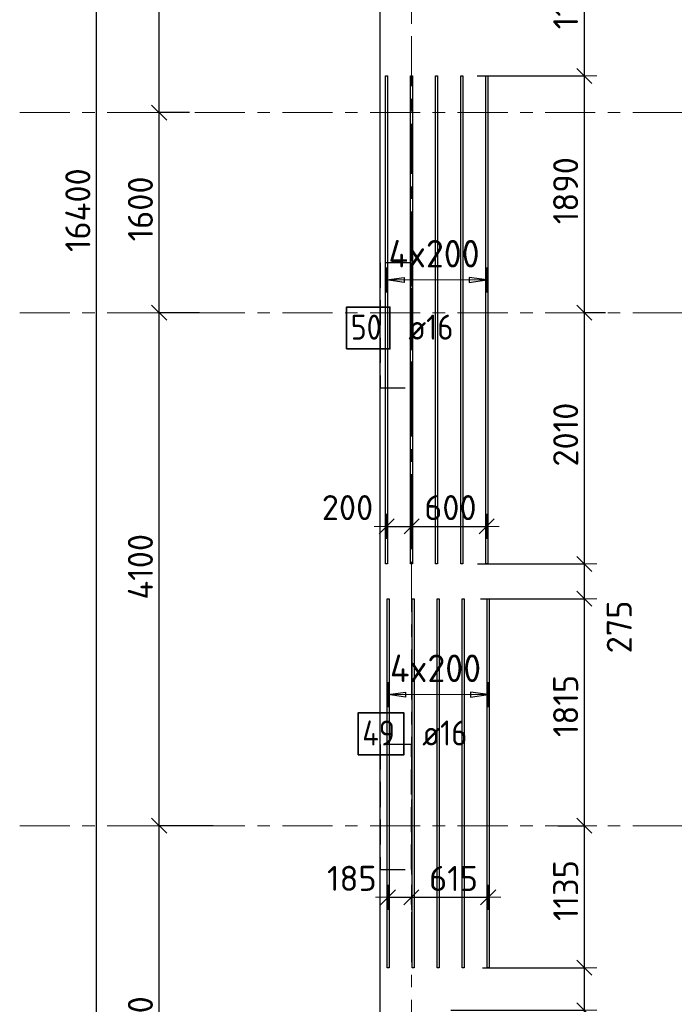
# Model space of a CAD drawing. Header units: metres. Extents: x -38 to 107, y -15 to 21.
# Tile 5 of 89: x -2.63 to 2.6, y 1.87 to 9.74. Entities that reach past the tile are written whole.
import ezdxf

# ---------------------------------------------------------------- set-up
doc = ezdxf.new("R2010")
doc.units = ezdxf.units.M
doc.header["$PDMODE"] = 65
for name, pattern in [('______11', [0.5, 0.4, -0.05, 0, -0.05]), ('______2', [0.27, 0.2, -0.07]), ('______5', [1.1, 0.8, -0.1, 0.1, -0.1])]:
    doc.linetypes.add(name, pattern=pattern)
for name, color, linetype, lineweight in [('XR$2$Осевая линия (1)', 7, '______5', 13), ('XR$2$Размерная линия (1)', 7, 'Continuous', 13), ('XR$3$Перекрытие (1)', 7, 'Continuous', 35), ('XR$3$Размерная линия (1)', 7, 'Continuous', 13)]:
    doc.layers.add(name, color=color, linetype=linetype, lineweight=lineweight)
doc.layers.add('XR$3$Арм.стержн.Доп. Арм верхн.зоны Х', color=7, linetype='Continuous', lineweight=35, true_color=0x8c8cff)
doc.layers.add('XR$5$Стена_ бетон несущ.', color=7, linetype='Continuous', lineweight=70, true_color=0xb4b496)
doc.styles.add('ISOCPEUR', font='txt')
doc.dimstyles.new('DIMSTYLE_2', dxfattribs={"dimtxt": 0.2, "dimasz": 0.2, "dimexe": 0, "dimexo": 0, "dimgap": 0.1, "dimtad": 2, "dimdec": 0, "dimlfac": 1000, "dimrnd": 5, "dimzin": 12, "dimdsep": 46, "dimtxsty": 'ISOCPEUR', "dimblk1": 'ALL_ML_STRICH', "dimblk2": 'ALL_ML_STRICH', "dimsah": 1, "dimcen": 0, "dimclrd": 7, "dimclre": 256, "dimclrt": 7, "dimadec": 0, "dimazin": 0, "dimtfac": 1, "dimtdec": 0, "dimtix": 1, "dimtmove": 2, "dimatfit": 3, "dimfxl": 0, "dimtzin": 0, "dimlwd": 0, "dimlwe": -3, "dimarcsym": 0})
doc.dimstyles.new('DIMSTYLE_3', dxfattribs={"dimtxt": 0.2, "dimasz": 0.2, "dimexe": 0, "dimexo": 0, "dimgap": 0.1, "dimtad": 2, "dimdec": 0, "dimlfac": 1000, "dimrnd": 5, "dimzin": 12, "dimdsep": 46, "dimtxsty": 'ISOCPEUR', "dimblk1": 'ALL_ML_STRICH', "dimblk2": 'ALL_ML_STRICH', "dimsah": 1, "dimcen": 0, "dimclrd": 7, "dimclre": 256, "dimclrt": 7, "dimadec": 0, "dimazin": 0, "dimtfac": 1, "dimtdec": 0, "dimtix": 1, "dimtmove": 2, "dimatfit": 3, "dimfxl": 0, "dimtzin": 0, "dimlwd": 0, "dimlwe": -3, "dimarcsym": 0})
doc.dimstyles.new('DIMSTYLE_6', dxfattribs={"dimtxt": 0.2, "dimasz": 0.2, "dimexe": 0, "dimexo": 0, "dimgap": 0.1, "dimtad": 2, "dimdec": 0, "dimlfac": 1000, "dimrnd": 5, "dimzin": 12, "dimdsep": 46, "dimtxsty": 'ISOCPEUR', "dimblk1": 'ALL_ML_STRICH', "dimblk2": 'ALL_ML_STRICH', "dimsah": 1, "dimcen": 0, "dimclrd": 7, "dimclre": 256, "dimclrt": 7, "dimadec": 0, "dimazin": 0, "dimtfac": 1, "dimtdec": 0, "dimtix": 1, "dimtmove": 2, "dimatfit": 3, "dimfxl": 0, "dimtvp": 1.2, "dimtzin": 0, "dimlwd": 0, "dimlwe": -3, "dimarcsym": 0})
doc.dimstyles.new('DIMSTYLE_7', dxfattribs={"dimtxt": 0.2, "dimasz": 0.2, "dimexe": 0, "dimexo": 0, "dimgap": 0.1, "dimtad": 0, "dimdec": 0, "dimlfac": 1000, "dimrnd": 5, "dimzin": 12, "dimdsep": 46, "dimtxsty": 'ISOCPEUR', "dimblk1": 'ALL_ML_STRICH', "dimblk2": 'ALL_ML_STRICH', "dimsah": 1, "dimcen": 0, "dimclrd": 7, "dimclre": 256, "dimclrt": 7, "dimadec": 0, "dimazin": 0, "dimtfac": 1, "dimtdec": 0, "dimtix": 1, "dimtmove": 2, "dimatfit": 3, "dimfxl": 0, "dimtvp": 1.2, "dimtzin": 0, "dimlwd": 0, "dimlwe": -3, "dimarcsym": 0})

# ---------------------------------------------------------------- blocks, each defined once
blk = doc.blocks.new('ALL_ML_STRICH')
at = {"color": 0, "linetype": 'ByBlock', "lineweight": -2}
for p, q in [((0, -0.5), (0, 0.5)), ((-1, 0), (0.5, 0)), ((-0.3, -0.3), (0.3, 0.3))]:
    blk.add_line(p, q, dxfattribs=at)
blk = doc.blocks.new('*D5')
at = {"layer": 'DEFPOINTS', "color": 7, "linetype": 'Continuous', "lineweight": 13, "transparency": 33554687}
for p in [(-1.6986, 16.4), (-2.2938, 0), (-2.0153, 0)]:
    blk.add_point(p, dxfattribs=at)
at = {"layer": 'XR$2$Размерная линия (1)', "color": 9, "linetype": 'Continuous', "lineweight": -2, "true_color": 0xc7c7c7, "transparency": 33554687}
for p, q in [((-1.7186, 16.4), (-2.0153, 16.4)), ((-2.2738, 0), (-2.0153, 0))]:
    blk.add_line(p, q, dxfattribs=at)
at = {"layer": 'XR$2$Размерная линия (1)', "color": 7, "linetype": 'Continuous', "lineweight": -2, "transparency": 33554687}
blk.add_line((-2.0153, 0), (-2.0153, 16.4), dxfattribs=at)
at = {"layer": 'XR$2$Размерная линия (1)', "color": 7, "linetype": 'Continuous', "lineweight": 13, "transparency": 33554687, "xscale": 0.2, "yscale": 0.2, "zscale": 0.2}
for p, rotation in [((-2.0153, 16.4), 90), ((-2.0153, 0), 270)]:
    blk.add_blockref('ALL_ML_STRICH', p, dxfattribs=dict(at, rotation=rotation))
at = {"layer": 'XR$2$Размерная линия (1)', "color": 7, "linetype": 'Continuous', "lineweight": 13, "transparency": 33554687, "insert": (-2.1653, 8.22), "char_height": 0.2, "width": 1, "attachment_point": 5, "rotation": 90, "style": 'ISOCPEUR'}
blk.add_mtext('\\A1;{16400}', dxfattribs=at)
blk = doc.blocks.new('*D6')
at = {"layer": 'DEFPOINTS', "color": 7, "linetype": 'Continuous', "lineweight": 13, "transparency": 33554687}
for p in [(-1.0635, 3.3), (-1.5153, 0), (-1.2803, 0)]:
    blk.add_point(p, dxfattribs=at)
at = {"layer": 'XR$2$Размерная линия (1)', "color": 9, "linetype": 'Continuous', "lineweight": -2, "true_color": 0xc7c7c7, "transparency": 33554687}
for p, q in [((-1.0835, 3.3), (-1.5153, 3.3)), ((-1.3003, 0), (-1.5153, 0))]:
    blk.add_line(p, q, dxfattribs=at)
at = {"layer": 'XR$2$Размерная линия (1)', "color": 7, "linetype": 'Continuous', "lineweight": -2, "transparency": 33554687}
blk.add_line((-1.5153, 0), (-1.5153, 3.3), dxfattribs=at)
at = {"layer": 'XR$2$Размерная линия (1)', "color": 7, "linetype": 'Continuous', "lineweight": 13, "transparency": 33554687, "xscale": 0.2, "yscale": 0.2, "zscale": 0.2}
for p, rotation in [((-1.5153, 3.3), 90), ((-1.5153, 0), 270)]:
    blk.add_blockref('ALL_ML_STRICH', p, dxfattribs=dict(at, rotation=rotation))
at = {"layer": 'XR$2$Размерная линия (1)', "color": 7, "linetype": 'Continuous', "lineweight": 13, "transparency": 33554687, "insert": (-1.6653, 1.66), "char_height": 0.2, "width": 0.8, "attachment_point": 5, "rotation": 90, "style": 'ISOCPEUR'}
blk.add_mtext('\\A1;{3300}', dxfattribs=at)
blk = doc.blocks.new('*D7')
at = {"layer": 'DEFPOINTS', "color": 7, "linetype": 'Continuous', "lineweight": 13, "transparency": 33554687}
for p in [(-1.1719, 7.4), (-1.5153, 3.3), (-1.0635, 3.3)]:
    blk.add_point(p, dxfattribs=at)
at = {"layer": 'XR$2$Размерная линия (1)', "color": 9, "linetype": 'Continuous', "lineweight": -2, "true_color": 0xc7c7c7, "transparency": 33554687}
for p, q in [((-1.1919, 7.4), (-1.5153, 7.4)), ((-1.0835, 3.3), (-1.5153, 3.3))]:
    blk.add_line(p, q, dxfattribs=at)
at = {"layer": 'XR$2$Размерная линия (1)', "color": 7, "linetype": 'Continuous', "lineweight": -2, "transparency": 33554687}
blk.add_line((-1.5153, 3.3), (-1.5153, 7.4), dxfattribs=at)
at = {"layer": 'XR$2$Размерная линия (1)', "color": 7, "linetype": 'Continuous', "lineweight": 13, "transparency": 33554687, "xscale": 0.2, "yscale": 0.2, "zscale": 0.2}
for p, rotation in [((-1.5153, 7.4), 90), ((-1.5153, 3.3), 270)]:
    blk.add_blockref('ALL_ML_STRICH', p, dxfattribs=dict(at, rotation=rotation))
at = {"layer": 'XR$2$Размерная линия (1)', "color": 7, "linetype": 'Continuous', "lineweight": 13, "transparency": 33554687, "insert": (-1.6653, 5.37), "char_height": 0.2, "width": 0.8, "attachment_point": 5, "rotation": 90, "style": 'ISOCPEUR'}
blk.add_mtext('\\A1;{4100}', dxfattribs=at)
blk = doc.blocks.new('*D8')
at = {"layer": 'DEFPOINTS', "color": 7, "linetype": 'Continuous', "lineweight": 13, "transparency": 33554687}
for p in [(-1.2532, 9), (-1.5153, 7.4), (-1.1719, 7.4)]:
    blk.add_point(p, dxfattribs=at)
at = {"layer": 'XR$2$Размерная линия (1)', "color": 9, "linetype": 'Continuous', "lineweight": -2, "true_color": 0xc7c7c7, "transparency": 33554687}
for p, q in [((-1.2732, 9), (-1.5153, 9)), ((-1.1919, 7.4), (-1.5153, 7.4))]:
    blk.add_line(p, q, dxfattribs=at)
at = {"layer": 'XR$2$Размерная линия (1)', "color": 7, "linetype": 'Continuous', "lineweight": -2, "transparency": 33554687}
blk.add_line((-1.5153, 7.4), (-1.5153, 9), dxfattribs=at)
at = {"layer": 'XR$2$Размерная линия (1)', "color": 7, "linetype": 'Continuous', "lineweight": 13, "transparency": 33554687, "xscale": 0.2, "yscale": 0.2, "zscale": 0.2}
for p, rotation in [((-1.5153, 9), 90), ((-1.5153, 7.4), 270)]:
    blk.add_blockref('ALL_ML_STRICH', p, dxfattribs=dict(at, rotation=rotation))
at = {"layer": 'XR$2$Размерная линия (1)', "color": 7, "linetype": 'Continuous', "lineweight": 13, "transparency": 33554687, "insert": (-1.6653, 8.23), "char_height": 0.2, "width": 0.8, "attachment_point": 5, "rotation": 90, "style": 'ISOCPEUR'}
blk.add_mtext('\\A1;{1600}', dxfattribs=at)
blk = doc.blocks.new('*D9')
at = {"layer": 'DEFPOINTS', "color": 7, "linetype": 'Continuous', "lineweight": 13, "transparency": 33554687}
for p in [(-1.3472, 12.8), (-1.5153, 9), (-1.2532, 9)]:
    blk.add_point(p, dxfattribs=at)
at = {"layer": 'XR$2$Размерная линия (1)', "color": 9, "linetype": 'Continuous', "lineweight": -2, "true_color": 0xc7c7c7, "transparency": 33554687}
for p, q in [((-1.3672, 12.8), (-1.5153, 12.8)), ((-1.2732, 9), (-1.5153, 9))]:
    blk.add_line(p, q, dxfattribs=at)
at = {"layer": 'XR$2$Размерная линия (1)', "color": 7, "linetype": 'Continuous', "lineweight": -2, "transparency": 33554687}
blk.add_line((-1.5153, 9), (-1.5153, 12.8), dxfattribs=at)
at = {"layer": 'XR$2$Размерная линия (1)', "color": 7, "linetype": 'Continuous', "lineweight": 13, "transparency": 33554687, "xscale": 0.2, "yscale": 0.2, "zscale": 0.2}
for p, rotation in [((-1.5153, 12.8), 90), ((-1.5153, 9), 270)]:
    blk.add_blockref('ALL_ML_STRICH', p, dxfattribs=dict(at, rotation=rotation))
at = {"layer": 'XR$2$Размерная линия (1)', "color": 7, "linetype": 'Continuous', "lineweight": 13, "transparency": 33554687, "insert": (-1.6653, 10.91), "char_height": 0.2, "width": 0.8, "attachment_point": 5, "rotation": 90, "style": 'ISOCPEUR'}
blk.add_mtext('\\A1;{3800}', dxfattribs=at)
blk = doc.blocks.new('*D40')
at = {"layer": 'DEFPOINTS', "color": 7, "linetype": 'Continuous', "lineweight": 13, "transparency": 33554687}
for p in [(0.7962, 1.8261), (1.3348, 0), (1.8833, 0)]:
    blk.add_point(p, dxfattribs=at)
at = {"layer": 'XR$3$Размерная линия (1)', "color": 9, "linetype": 'Continuous', "lineweight": -2, "true_color": 0xc7c7c7, "transparency": 33554687}
for p, q in [((0.8162, 1.8261), (1.8833, 1.8261)), ((1.3548, 0), (1.8833, 0))]:
    blk.add_line(p, q, dxfattribs=at)
at = {"layer": 'XR$3$Размерная линия (1)', "color": 7, "linetype": 'Continuous', "lineweight": -2, "transparency": 33554687}
blk.add_line((1.8833, 0), (1.8833, 1.8261), dxfattribs=at)
at = {"layer": 'XR$3$Размерная линия (1)', "color": 7, "linetype": 'Continuous', "lineweight": 13, "transparency": 33554687, "xscale": 0.2, "yscale": 0.2, "zscale": 0.2}
for p, rotation in [((1.8833, 1.8261), 90), ((1.8833, 0), 270)]:
    blk.add_blockref('ALL_ML_STRICH', p, dxfattribs=dict(at, rotation=rotation))
at = {"layer": 'XR$3$Размерная линия (1)', "color": 7, "linetype": 'Continuous', "lineweight": 13, "transparency": 33554687, "insert": (1.7333, 0.943), "char_height": 0.2, "width": 0.8, "attachment_point": 5, "rotation": 90, "style": 'ISOCPEUR'}
blk.add_mtext('\\A1;{1825}', dxfattribs=at)
blk = doc.blocks.new('*D41')
at = {"layer": 'DEFPOINTS', "color": 7, "linetype": 'Continuous', "lineweight": 13, "transparency": 33554687}
for p in [(1.0497, 2.1649), (0.7962, 1.8261), (1.8833, 1.8261)]:
    blk.add_point(p, dxfattribs=at)
at = {"layer": 'XR$3$Размерная линия (1)', "color": 9, "linetype": 'Continuous', "lineweight": -2, "true_color": 0xc7c7c7, "transparency": 33554687}
for p, q in [((1.0697, 2.1649), (1.8833, 2.1649)), ((0.8162, 1.8261), (1.8833, 1.8261))]:
    blk.add_line(p, q, dxfattribs=at)
at = {"layer": 'XR$3$Размерная линия (1)', "color": 7, "linetype": 'Continuous', "lineweight": -2, "transparency": 33554687}
blk.add_line((1.8833, 1.8261), (1.8833, 2.1649), dxfattribs=at)
at = {"layer": 'XR$3$Размерная линия (1)', "color": 7, "linetype": 'Continuous', "lineweight": 13, "transparency": 33554687, "xscale": 0.2, "yscale": 0.2, "zscale": 0.2}
for p, rotation in [((1.8833, 2.1649), 90), ((1.8833, 1.8261), 270)]:
    blk.add_blockref('ALL_ML_STRICH', p, dxfattribs=dict(at, rotation=rotation))
at = {"layer": 'XR$3$Размерная линия (1)', "color": 7, "linetype": 'Continuous', "lineweight": 13, "transparency": 33554687, "insert": (2.1693, 1.603), "char_height": 0.2, "width": 0.6, "attachment_point": 5, "rotation": 90, "style": 'ISOCPEUR'}
blk.add_mtext('\\A1;{340}', dxfattribs=at)
blk = doc.blocks.new('*D42')
at = {"layer": 'DEFPOINTS', "color": 7, "linetype": 'Continuous', "lineweight": 13, "transparency": 33554687}
for p in [(1.6516, 3.3), (1.0497, 2.1649), (1.8833, 2.1649)]:
    blk.add_point(p, dxfattribs=at)
at = {"layer": 'XR$3$Размерная линия (1)', "color": 9, "linetype": 'Continuous', "lineweight": -2, "true_color": 0xc7c7c7, "transparency": 33554687}
for p, q in [((1.6716, 3.3), (1.8833, 3.3)), ((1.0697, 2.1649), (1.8833, 2.1649))]:
    blk.add_line(p, q, dxfattribs=at)
at = {"layer": 'XR$3$Размерная линия (1)', "color": 7, "linetype": 'Continuous', "lineweight": -2, "transparency": 33554687}
blk.add_line((1.8833, 2.1649), (1.8833, 3.3), dxfattribs=at)
at = {"layer": 'XR$3$Размерная линия (1)', "color": 7, "linetype": 'Continuous', "lineweight": 13, "transparency": 33554687, "xscale": 0.2, "yscale": 0.2, "zscale": 0.2}
for p, rotation in [((1.8833, 3.3), 90), ((1.8833, 2.1649), 270)]:
    blk.add_blockref('ALL_ML_STRICH', p, dxfattribs=dict(at, rotation=rotation))
at = {"layer": 'XR$3$Размерная линия (1)', "color": 7, "linetype": 'Continuous', "lineweight": 13, "transparency": 33554687, "insert": (1.7333, 2.7824), "char_height": 0.2, "width": 0.8, "attachment_point": 5, "rotation": 90, "style": 'ISOCPEUR'}
blk.add_mtext('\\A1;{1135}', dxfattribs=at)
blk = doc.blocks.new('*D43')
at = {"layer": 'DEFPOINTS', "color": 7, "linetype": 'Continuous', "lineweight": 13, "transparency": 33554687}
for p in [(1.0338, 5.1149), (1.6516, 3.3), (1.8833, 3.3)]:
    blk.add_point(p, dxfattribs=at)
at = {"layer": 'XR$3$Размерная линия (1)', "color": 9, "linetype": 'Continuous', "lineweight": -2, "true_color": 0xc7c7c7, "transparency": 33554687}
for p, q in [((1.0538, 5.1149), (1.8833, 5.1149)), ((1.6716, 3.3), (1.8833, 3.3))]:
    blk.add_line(p, q, dxfattribs=at)
at = {"layer": 'XR$3$Размерная линия (1)', "color": 7, "linetype": 'Continuous', "lineweight": -2, "transparency": 33554687}
blk.add_line((1.8833, 3.3), (1.8833, 5.1149), dxfattribs=at)
at = {"layer": 'XR$3$Размерная линия (1)', "color": 7, "linetype": 'Continuous', "lineweight": 13, "transparency": 33554687, "xscale": 0.2, "yscale": 0.2, "zscale": 0.2}
for p, rotation in [((1.8833, 5.1149), 90), ((1.8833, 3.3), 270)]:
    blk.add_blockref('ALL_ML_STRICH', p, dxfattribs=dict(at, rotation=rotation))
at = {"layer": 'XR$3$Размерная линия (1)', "color": 7, "linetype": 'Continuous', "lineweight": 13, "transparency": 33554687, "insert": (1.7333, 4.2574), "char_height": 0.2, "width": 0.8, "attachment_point": 5, "rotation": 90, "style": 'ISOCPEUR'}
blk.add_mtext('\\A1;{1815}', dxfattribs=at)
blk = doc.blocks.new('*D44')
at = {"layer": 'DEFPOINTS', "color": 7, "linetype": 'Continuous', "lineweight": 13, "transparency": 33554687}
for p in [(1.0084, 5.3924), (1.0338, 5.1149), (1.8833, 5.1149)]:
    blk.add_point(p, dxfattribs=at)
at = {"layer": 'XR$3$Размерная линия (1)', "color": 9, "linetype": 'Continuous', "lineweight": -2, "true_color": 0xc7c7c7, "transparency": 33554687}
for p, q in [((1.0284, 5.3924), (1.8833, 5.3924)), ((1.0538, 5.1149), (1.8833, 5.1149))]:
    blk.add_line(p, q, dxfattribs=at)
at = {"layer": 'XR$3$Размерная линия (1)', "color": 7, "linetype": 'Continuous', "lineweight": -2, "transparency": 33554687}
blk.add_line((1.8833, 5.1149), (1.8833, 5.3924), dxfattribs=at)
at = {"layer": 'XR$3$Размерная линия (1)', "color": 7, "linetype": 'Continuous', "lineweight": 13, "transparency": 33554687, "xscale": 0.2, "yscale": 0.2, "zscale": 0.2}
for p, rotation in [((1.8833, 5.3924), 90), ((1.8833, 5.1149), 270)]:
    blk.add_blockref('ALL_ML_STRICH', p, dxfattribs=dict(at, rotation=rotation))
at = {"layer": 'XR$3$Размерная линия (1)', "color": 7, "linetype": 'Continuous', "lineweight": 13, "transparency": 33554687, "insert": (2.1617, 4.8891), "char_height": 0.2, "width": 0.6, "attachment_point": 5, "rotation": 90, "style": 'ISOCPEUR'}
blk.add_mtext('\\A1;{275}', dxfattribs=at)
blk = doc.blocks.new('*D45')
at = {"layer": 'DEFPOINTS', "color": 7, "linetype": 'Continuous', "lineweight": 13, "transparency": 33554687}
for p in [(2.0728, 7.4), (1.0084, 5.3924), (1.8833, 5.3924)]:
    blk.add_point(p, dxfattribs=at)
at = {"layer": 'XR$3$Размерная линия (1)', "color": 9, "linetype": 'Continuous', "lineweight": -2, "true_color": 0xc7c7c7, "transparency": 33554687}
for p, q in [((2.0528, 7.4), (1.8833, 7.4)), ((1.0284, 5.3924), (1.8833, 5.3924))]:
    blk.add_line(p, q, dxfattribs=at)
at = {"layer": 'XR$3$Размерная линия (1)', "color": 7, "linetype": 'Continuous', "lineweight": -2, "transparency": 33554687}
blk.add_line((1.8833, 5.3924), (1.8833, 7.4), dxfattribs=at)
at = {"layer": 'XR$3$Размерная линия (1)', "color": 7, "linetype": 'Continuous', "lineweight": 13, "transparency": 33554687, "xscale": 0.2, "yscale": 0.2, "zscale": 0.2}
for p, rotation in [((1.8833, 7.4), 90), ((1.8833, 5.3924), 270)]:
    blk.add_blockref('ALL_ML_STRICH', p, dxfattribs=dict(at, rotation=rotation))
at = {"layer": 'XR$3$Размерная линия (1)', "color": 7, "linetype": 'Continuous', "lineweight": 13, "transparency": 33554687, "insert": (1.7333, 6.4262), "char_height": 0.2, "width": 0.8, "attachment_point": 5, "rotation": 90, "style": 'ISOCPEUR'}
blk.add_mtext('\\A1;{2010}', dxfattribs=at)
blk = doc.blocks.new('*D46')
at = {"layer": 'DEFPOINTS', "color": 7, "linetype": 'Continuous', "lineweight": 13, "transparency": 33554687}
for p in [(1.0059, 9.2924), (1.8833, 7.4), (2.0728, 7.4)]:
    blk.add_point(p, dxfattribs=at)
at = {"layer": 'XR$3$Размерная линия (1)', "color": 9, "linetype": 'Continuous', "lineweight": -2, "true_color": 0xc7c7c7, "transparency": 33554687}
for p, q in [((1.0259, 9.2924), (1.8833, 9.2924)), ((2.0528, 7.4), (1.8833, 7.4))]:
    blk.add_line(p, q, dxfattribs=at)
at = {"layer": 'XR$3$Размерная линия (1)', "color": 7, "linetype": 'Continuous', "lineweight": -2, "transparency": 33554687}
blk.add_line((1.8833, 7.4), (1.8833, 9.2924), dxfattribs=at)
at = {"layer": 'XR$3$Размерная линия (1)', "color": 7, "linetype": 'Continuous', "lineweight": 13, "transparency": 33554687, "xscale": 0.2, "yscale": 0.2, "zscale": 0.2}
for p, rotation in [((1.8833, 9.2924), 90), ((1.8833, 7.4), 270)]:
    blk.add_blockref('ALL_ML_STRICH', p, dxfattribs=dict(at, rotation=rotation))
at = {"layer": 'XR$3$Размерная линия (1)', "color": 7, "linetype": 'Continuous', "lineweight": 13, "transparency": 33554687, "insert": (1.7333, 8.3762), "char_height": 0.2, "width": 0.8, "attachment_point": 5, "rotation": 90, "style": 'ISOCPEUR'}
blk.add_mtext('\\A1;{1890}', dxfattribs=at)
blk = doc.blocks.new('*D47')
at = {"layer": 'DEFPOINTS', "color": 7, "linetype": 'Continuous', "lineweight": 13, "transparency": 33554687}
for p in [(1.0282, 10.4132), (1.0059, 9.2924), (1.8833, 9.2924)]:
    blk.add_point(p, dxfattribs=at)
at = {"layer": 'XR$3$Размерная линия (1)', "color": 9, "linetype": 'Continuous', "lineweight": -2, "true_color": 0xc7c7c7, "transparency": 33554687}
for p, q in [((1.0482, 10.4132), (1.8833, 10.4132)), ((1.0259, 9.2924), (1.8833, 9.2924))]:
    blk.add_line(p, q, dxfattribs=at)
at = {"layer": 'XR$3$Размерная линия (1)', "color": 7, "linetype": 'Continuous', "lineweight": -2, "transparency": 33554687}
blk.add_line((1.8833, 9.2924), (1.8833, 10.4132), dxfattribs=at)
at = {"layer": 'XR$3$Размерная линия (1)', "color": 7, "linetype": 'Continuous', "lineweight": 13, "transparency": 33554687, "xscale": 0.2, "yscale": 0.2, "zscale": 0.2}
for p, rotation in [((1.8833, 10.4132), 90), ((1.8833, 9.2924), 270)]:
    blk.add_blockref('ALL_ML_STRICH', p, dxfattribs=dict(at, rotation=rotation))
at = {"layer": 'XR$3$Размерная линия (1)', "color": 7, "linetype": 'Continuous', "lineweight": 13, "transparency": 33554687, "insert": (1.7333, 9.9028), "char_height": 0.2, "width": 0.8, "attachment_point": 5, "rotation": 90, "style": 'ISOCPEUR'}
blk.add_mtext('\\A1;{1120}', dxfattribs=at)
blk = doc.blocks.new('*D77')
at = {"layer": 'DEFPOINTS', "color": 7, "linetype": 'Continuous', "lineweight": 13, "transparency": 33554687}
for p in [(0.314, 2.729), (0.314, 2.6792), (0.5, 2.65)]:
    blk.add_point(p, dxfattribs=at)
at = {"layer": 'XR$3$Размерная линия (1)', "color": 9, "linetype": 'Continuous', "lineweight": -2, "true_color": 0xc7c7c7, "transparency": 33554687}
for p, q in [((0.314, 2.6992), (0.314, 2.729)), ((0.5, 2.67), (0.5, 2.729))]:
    blk.add_line(p, q, dxfattribs=at)
at = {"layer": 'XR$3$Размерная линия (1)', "color": 7, "linetype": 'Continuous', "lineweight": -2, "transparency": 33554687}
blk.add_line((0.314, 2.729), (0.5, 2.729), dxfattribs=at)
at = {"layer": 'XR$3$Размерная линия (1)', "color": 7, "linetype": 'Continuous', "lineweight": 13, "transparency": 33554687, "xscale": 0.2, "yscale": 0.2, "zscale": 0.2, "rotation": 180}
blk.add_blockref('ALL_ML_STRICH', (0.314, 2.729), dxfattribs=at)
at = {"layer": 'XR$3$Размерная линия (1)', "color": 7, "linetype": 'Continuous', "lineweight": 13, "transparency": 33554687, "xscale": 0.2, "yscale": 0.2, "zscale": 0.2}
blk.add_blockref('ALL_ML_STRICH', (0.5, 2.729), dxfattribs=at)
at = {"layer": 'XR$3$Размерная линия (1)', "color": 7, "linetype": 'Continuous', "lineweight": 13, "transparency": 33554687, "insert": (0.0243, 2.88), "char_height": 0.2, "width": 0.6, "attachment_point": 5, "style": 'ISOCPEUR'}
blk.add_mtext('\\A1;{185}', dxfattribs=at)
blk = doc.blocks.new('*D78')
at = {"layer": 'DEFPOINTS', "color": 7, "linetype": 'Continuous', "lineweight": 13, "transparency": 33554687}
for p in [(0.5, 2.729), (1.114, 2.6979), (0.5, 2.65)]:
    blk.add_point(p, dxfattribs=at)
at = {"layer": 'XR$3$Размерная линия (1)', "color": 9, "linetype": 'Continuous', "lineweight": -2, "true_color": 0xc7c7c7, "transparency": 33554687}
for p, q in [((0.5, 2.67), (0.5, 2.729)), ((1.114, 2.7179), (1.114, 2.729))]:
    blk.add_line(p, q, dxfattribs=at)
at = {"layer": 'XR$3$Размерная линия (1)', "color": 7, "linetype": 'Continuous', "lineweight": -2, "transparency": 33554687}
blk.add_line((0.5, 2.729), (1.114, 2.729), dxfattribs=at)
at = {"layer": 'XR$3$Размерная линия (1)', "color": 7, "linetype": 'Continuous', "lineweight": 13, "transparency": 33554687, "xscale": 0.2, "yscale": 0.2, "zscale": 0.2, "rotation": 180}
blk.add_blockref('ALL_ML_STRICH', (0.5, 2.729), dxfattribs=at)
at = {"layer": 'XR$3$Размерная линия (1)', "color": 7, "linetype": 'Continuous', "lineweight": 13, "transparency": 33554687, "xscale": 0.2, "yscale": 0.2, "zscale": 0.2}
blk.add_blockref('ALL_ML_STRICH', (1.114, 2.729), dxfattribs=at)
at = {"layer": 'XR$3$Размерная линия (1)', "color": 7, "linetype": 'Continuous', "lineweight": 13, "transparency": 33554687, "insert": (0.837, 2.879), "char_height": 0.2, "width": 0.6, "attachment_point": 5, "style": 'ISOCPEUR'}
blk.add_mtext('\\A1;{615}', dxfattribs=at)
blk = doc.blocks.new('*D79')
at = {"layer": 'DEFPOINTS', "color": 7, "linetype": 'Continuous', "lineweight": 13, "transparency": 33554687}
for p in [(0.3022, 5.7595), (0.5022, 5.7636), (0.3022, 5.693)]:
    blk.add_point(p, dxfattribs=at)
at = {"layer": 'XR$3$Размерная линия (1)', "color": 9, "linetype": 'Continuous', "lineweight": -2, "true_color": 0xc7c7c7, "transparency": 33554687}
for p, q in [((0.3022, 5.7395), (0.3022, 5.693)), ((0.5022, 5.7436), (0.5022, 5.693))]:
    blk.add_line(p, q, dxfattribs=at)
at = {"layer": 'XR$3$Размерная линия (1)', "color": 7, "linetype": 'Continuous', "lineweight": -2, "transparency": 33554687}
blk.add_line((0.3022, 5.693), (0.5022, 5.693), dxfattribs=at)
at = {"layer": 'XR$3$Размерная линия (1)', "color": 7, "linetype": 'Continuous', "lineweight": 13, "transparency": 33554687, "xscale": 0.2, "yscale": 0.2, "zscale": 0.2, "rotation": 180}
blk.add_blockref('ALL_ML_STRICH', (0.3022, 5.693), dxfattribs=at)
at = {"layer": 'XR$3$Размерная линия (1)', "color": 7, "linetype": 'Continuous', "lineweight": 13, "transparency": 33554687, "xscale": 0.2, "yscale": 0.2, "zscale": 0.2}
blk.add_blockref('ALL_ML_STRICH', (0.5022, 5.693), dxfattribs=at)
at = {"layer": 'XR$3$Размерная линия (1)', "color": 7, "linetype": 'Continuous', "lineweight": 13, "transparency": 33554687, "insert": (-0.0102, 5.8429), "char_height": 0.2, "width": 0.6, "attachment_point": 5, "style": 'ISOCPEUR'}
blk.add_mtext('\\A1;{200}', dxfattribs=at)
blk = doc.blocks.new('*D80')
at = {"layer": 'DEFPOINTS', "color": 7, "linetype": 'Continuous', "lineweight": 13, "transparency": 33554687}
for p in [(0.5022, 5.7636), (1.1022, 5.7553), (0.5022, 5.693)]:
    blk.add_point(p, dxfattribs=at)
at = {"layer": 'XR$3$Размерная линия (1)', "color": 9, "linetype": 'Continuous', "lineweight": -2, "true_color": 0xc7c7c7, "transparency": 33554687}
for p, q in [((0.5022, 5.7436), (0.5022, 5.693)), ((1.1022, 5.7353), (1.1022, 5.693))]:
    blk.add_line(p, q, dxfattribs=at)
at = {"layer": 'XR$3$Размерная линия (1)', "color": 7, "linetype": 'Continuous', "lineweight": -2, "transparency": 33554687}
blk.add_line((0.5022, 5.693), (1.1022, 5.693), dxfattribs=at)
at = {"layer": 'XR$3$Размерная линия (1)', "color": 7, "linetype": 'Continuous', "lineweight": 13, "transparency": 33554687, "xscale": 0.2, "yscale": 0.2, "zscale": 0.2, "rotation": 180}
blk.add_blockref('ALL_ML_STRICH', (0.5022, 5.693), dxfattribs=at)
at = {"layer": 'XR$3$Размерная линия (1)', "color": 7, "linetype": 'Continuous', "lineweight": 13, "transparency": 33554687, "xscale": 0.2, "yscale": 0.2, "zscale": 0.2}
blk.add_blockref('ALL_ML_STRICH', (1.1022, 5.693), dxfattribs=at)
at = {"layer": 'XR$3$Размерная линия (1)', "color": 7, "linetype": 'Continuous', "lineweight": 13, "transparency": 33554687, "insert": (0.8122, 5.843), "char_height": 0.2, "width": 0.6, "attachment_point": 5, "style": 'ISOCPEUR'}
blk.add_mtext('\\A1;{600}', dxfattribs=at)

msp = doc.modelspace()

# ---------------------------------------------------------------- linework, layer by layer
at = {"layer": 'XR$2$Осевая линия (1)', "color": 253, "linetype": '______11', "lineweight": 13, "true_color": 0xa0a0a0, "transparency": 33554687}
for p, q in [((0.5, -3.39), (0.5, 19.78)), ((-2.63, 9), (62.6, 9)), ((-2.63, 7.4), (62.6, 7.4)), ((-2.63, 3.3), (62.6, 3.3))]:
    msp.add_line(p, q, dxfattribs=at)
at = {"layer": 'XR$3$Арм.стержн.Доп. Арм верхн.зоны Х', "color": 253, "linetype": 'Continuous', "lineweight": -3, "true_color": 0xa0a0a0, "transparency": 33554687}
for p, q in [((0.3022, 7.6621), (0.3022, 7.7621)), ((1.1022, 7.6621), (1.1022, 7.7621)), ((0.3022, 7.6621), (0.3022, 7.5621)), ((1.1022, 7.6621), (1.1022, 7.5621)), ((0.314, 4.3487), (0.314, 4.4487)), ((1.114, 4.3487), (1.114, 4.4487)), ((0.314, 4.3487), (0.314, 4.2487)), ((1.114, 4.3487), (1.114, 4.2487))]:
    msp.add_line(p, q, dxfattribs=at)
at = {"layer": 'XR$3$Арм.стержн.Доп. Арм верхн.зоны Х', "color": 7, "linetype": 'Continuous', "lineweight": 25, "transparency": 33554687}
for p, q in [((0.3022, 7.6621), (0.4422, 7.6821)), ((0.4422, 7.6421), (0.3022, 7.6621)), ((0.4422, 7.6821), (0.4422, 7.6421)), ((1.1022, 7.6621), (0.9622, 7.6821)), ((0.9622, 7.6821), (0.9622, 7.6421)), ((0.9622, 7.6421), (1.1022, 7.6621)), ((0.314, 4.3487), (0.454, 4.3687)), ((0.454, 4.3287), (0.314, 4.3487)), ((0.454, 4.3687), (0.454, 4.3287)), ((1.114, 4.3487), (0.974, 4.3687)), ((0.974, 4.3687), (0.974, 4.3287)), ((0.974, 4.3287), (1.114, 4.3487))]:
    msp.add_line(p, q, dxfattribs=at)
at = {"layer": 'XR$3$Арм.стержн.Доп. Арм верхн.зоны Х', "color": 7, "linetype": 'Continuous', "lineweight": 13, "transparency": 33554687}
for p, q in [((0.3022, 7.6621), (0.3022, 7.6621)), ((0.3022, 7.6621), (1.1022, 7.6621)), ((1.1022, 7.6621), (1.1022, 7.6621)), ((0.314, 4.3487), (0.314, 4.3487)), ((0.314, 4.3487), (1.114, 4.3487)), ((1.114, 4.3487), (1.114, 4.3487))]:
    msp.add_line(p, q, dxfattribs=at)
at = {"layer": 'XR$3$Арм.стержн.Доп. Арм верхн.зоны Х', "color": 7, "linetype": 'Continuous', "lineweight": 25, "transparency": 33554687}
for points in [[(0.2942, 5.3924), (0.2942, 9.2924), (0.3102, 9.2924), (0.3102, 5.3924), (0.2942, 5.3924)], [(0.4942, 5.3924), (0.4942, 9.2924), (0.5102, 9.2924), (0.5102, 5.3924), (0.4942, 5.3924)], [(0.6942, 5.3924), (0.6942, 9.2924), (0.7102, 9.2924), (0.7102, 5.3924), (0.6942, 5.3924)], [(0.8942, 5.3924), (0.8942, 9.2924), (0.9102, 9.2924), (0.9102, 5.3924), (0.8942, 5.3924)], [(1.0942, 5.3924), (1.0942, 9.2924), (1.1102, 9.2924), (1.1102, 5.3924), (1.0942, 5.3924)], [(0.306, 2.1649), (0.306, 5.1149), (0.322, 5.1149), (0.322, 2.1649), (0.306, 2.1649)], [(0.506, 2.1649), (0.506, 5.1149), (0.522, 5.1149), (0.522, 2.1649), (0.506, 2.1649)], [(0.706, 2.1649), (0.706, 5.1149), (0.722, 5.1149), (0.722, 2.1649), (0.706, 2.1649)], [(0.906, 2.1649), (0.906, 5.1149), (0.922, 5.1149), (0.922, 2.1649), (0.906, 2.1649)], [(1.106, 2.1649), (1.106, 5.1149), (1.122, 5.1149), (1.122, 2.1649), (1.106, 2.1649)]]:
    msp.add_lwpolyline(points, dxfattribs=at)
at = {"layer": 'XR$3$Арм.стержн.Доп. Арм верхн.зоны Х', "color": 7, "linetype": 'Continuous', "lineweight": 35, "transparency": 33554687}
for points in [[(-0.0173, 7.1118), (0.3294, 7.1118), (0.3294, 7.4451), (-0.0173, 7.4451), (-0.0173, 7.1118)], [(0.0742, 3.8683), (0.4409, 3.8683), (0.4409, 4.2016), (0.0742, 4.2016), (0.0742, 3.8683)]]:
    msp.add_lwpolyline(points, dxfattribs=at)
at = {"layer": 'XR$3$Перекрытие (1)', "color": 7, "linetype": 'Continuous', "lineweight": 25, "transparency": 33554687}
msp.add_line((0.25, -0.2498), (0.25, 16.6502), dxfattribs=at)
at = {"layer": 'XR$5$Стена_ бетон несущ.', "color": 253, "linetype": '______2', "lineweight": -3, "true_color": 0xa0a0a0, "transparency": 33554687}
for p, q in [((0.5, 7.7999), (0.25, 7.7999)), ((0.25, 7.7999), (0.25, 7.7999)), ((0.25, 7.7999), (0.25, 6.7999)), ((0.5, 7.4), (0.5, 7.7999)), ((0.5, 7.2), (0.5, 7.4)), ((0.5, 6.7999), (0.5, 7.2)), ((0.25, 6.7999), (0.5, 6.7999)), ((0.5, 3.95), (0.25, 3.95)), ((0.25, 3.95), (0.25, 3.95)), ((0.25, 3.95), (0.25, 2.95)), ((0.5, 2.95), (0.5, 3.95)), ((0.25, 2.95), (0.5, 2.95))]:
    msp.add_line(p, q, dxfattribs=at)

# ---------------------------------------------------------------- texts
at = {"layer": 'XR$3$Арм.стержн.Доп. Арм верхн.зоны Х', "color": 7, "linetype": 'Continuous', "lineweight": 13, "transparency": 33554687, "char_height": 0.22, "width": 0.895564, "attachment_point": 7, "style": 'ISOCPEUR'}
for insert in [(0.3172, 7.7621), (0.329, 4.4487)]:
    msp.add_mtext('\\W0.95;4x200', dxfattribs=dict(at, insert=insert))
at = {"layer": 'XR$3$Арм.стержн.Доп. Арм верхн.зоны Х', "color": 7, "linetype": 'Continuous', "lineweight": 25, "transparency": 33554687, "char_height": 0.2, "attachment_point": 7, "style": 'ISOCPEUR'}
for s, insert, width in [('\\W0.87;50', (0.016, 7.1851), 0.367208), ('\\W0.89; ø16 ', (0.3627, 7.1851), 0.749105), ('\\W0.88;49', (0.1076, 3.9416), 0.387995), ('\\W0.89; ø16 ', (0.4742, 3.9416), 0.749105)]:
    msp.add_mtext(s, dxfattribs=dict(at, insert=insert, width=width))

# ---------------------------------------------------------------- dimensions: what is measured, and where the dimension line sits
at = {"layer": 'XR$2$Размерная линия (1)', "color": 7, "linetype": 'Continuous', "lineweight": 13, "transparency": 33554687}
for base, p1, p2, dimstyle, picture, middle in [((-2.0153, 16.4), (-2.2738, 0), (-1.7186, 16.4), 'DIMSTYLE_2', '*D5', (-2.1653, 8.22)), ((-1.5153, 12.8), (-1.2732, 9), (-1.3672, 12.8), 'DIMSTYLE_3', '*D9', (-1.6653, 10.91)), ((-1.5153, 9), (-1.1919, 7.4), (-1.2732, 9), 'DIMSTYLE_3', '*D8', (-1.6653, 8.23)), ((-1.5153, 7.4), (-1.0835, 3.3), (-1.1919, 7.4), 'DIMSTYLE_3', '*D7', (-1.6653, 5.37)), ((-1.5153, 3.3), (-1.3003, 0), (-1.0835, 3.3), 'DIMSTYLE_3', '*D6', (-1.6653, 1.66))]:
    dim = msp.add_linear_dim(base=base, p1=p1, p2=p2, angle=90, dimstyle=dimstyle, override={"dimpost": '<>', "dimclrd": 7, "dimclre": 9, "dimclrt": 7, "dimlwd": 0, "dimlwe": 65533}, dxfattribs=at)
    dim.commit()
    dim.dimension.update_dxf_attribs({"geometry": picture, "text_midpoint": middle, "dimtype": 160})
at = {"layer": 'XR$3$Размерная линия (1)', "color": 7, "linetype": 'Continuous', "lineweight": 13, "transparency": 33554687}
for base, p1, p2, dimstyle, picture, middle in [((1.8833, 10.4132), (1.0259, 9.2924), (1.0482, 10.4132), 'DIMSTYLE_3', '*D47', (1.7333, 9.9028)), ((1.8833, 9.2924), (2.0528, 7.4), (1.0259, 9.2924), 'DIMSTYLE_3', '*D46', (1.7333, 8.3762)), ((1.8833, 7.4), (1.0284, 5.3924), (2.0528, 7.4), 'DIMSTYLE_3', '*D45', (1.7333, 6.4262)), ((1.88331, 5.39236), (1.05383, 5.11489), (1.02842, 5.39236), 'DIMSTYLE_7', '*D44', (2.16166, 4.88907)), ((1.8833, 5.1149), (1.6716, 3.3), (1.0538, 5.1149), 'DIMSTYLE_3', '*D43', (1.7333, 4.2574)), ((1.8833, 3.3), (1.0697, 2.1649), (1.6716, 3.3), 'DIMSTYLE_3', '*D42', (1.7333, 2.7824)), ((1.8833, 2.1649), (0.8162, 1.8261), (1.0697, 2.1649), 'DIMSTYLE_7', '*D41', (2.1693, 1.603)), ((1.8833, 1.8261), (1.3548, 0), (0.8162, 1.8261), 'DIMSTYLE_3', '*D40', (1.7333, 0.943))]:
    dim = msp.add_linear_dim(base=base, p1=p1, p2=p2, angle=90, dimstyle=dimstyle, override={"dimpost": '<>', "dimclrd": 7, "dimclre": 9, "dimclrt": 7, "dimlwd": 0, "dimlwe": 65533}, dxfattribs=at)
    dim.commit()
    dim.dimension.update_dxf_attribs({"geometry": picture, "text_midpoint": middle, "dimtype": 160})
for base, p1, p2, dimstyle, picture, middle in [((0.5022, 5.693), (0.3022, 5.7395), (0.5022, 5.7436), 'DIMSTYLE_6', '*D79', (-0.0102, 5.8429)), ((1.1022, 5.693), (0.5022, 5.7436), (1.1022, 5.7353), 'DIMSTYLE_3', '*D80', (0.8122, 5.843)), ((0.5, 2.729), (0.314, 2.6992), (0.5, 2.67), 'DIMSTYLE_6', '*D77', (0.0243, 2.88)), ((1.114, 2.729), (0.5, 2.67), (1.114, 2.7179), 'DIMSTYLE_3', '*D78', (0.837, 2.879))]:
    dim = msp.add_linear_dim(base=base, p1=p1, p2=p2, dimstyle=dimstyle, override={"dimpost": '<>', "dimclrd": 7, "dimclre": 9, "dimclrt": 7, "dimlwd": 0, "dimlwe": 65533}, dxfattribs=at)
    dim.commit()
    dim.dimension.update_dxf_attribs({"geometry": picture, "text_midpoint": middle, "dimtype": 160})

doc.saveas('drawing.dxf')
